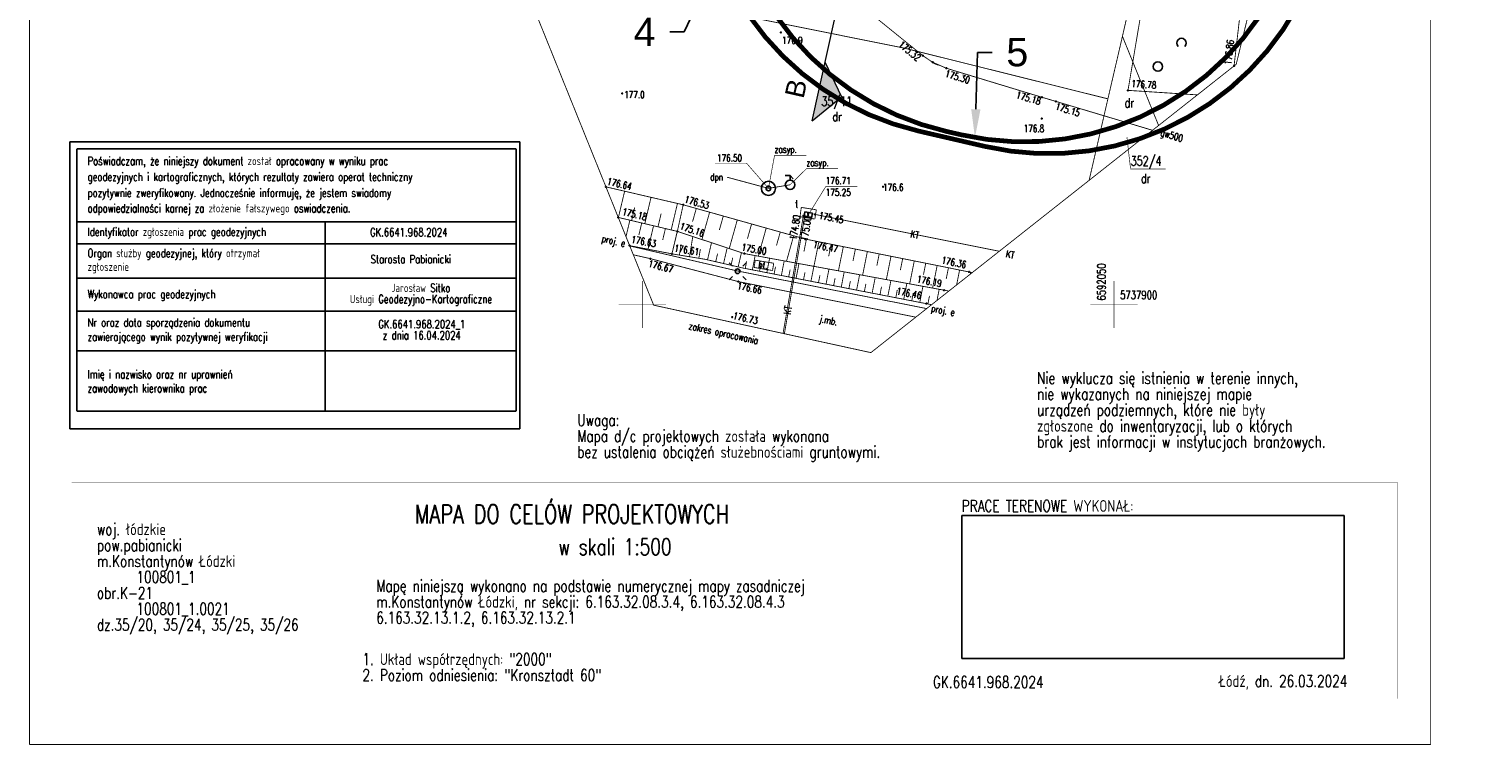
# Model space of a CAD drawing. Header units: metres. Extents: x 964 to 7125, y -212 to 9570.
# Tile 130 of 185: x 2239 to 2393, y 137 to 213. Entities that reach past the tile are written whole.
import ezdxf
from ezdxf import colors
from ezdxf.entities.mleader import LeaderData, LeaderLine
from ezdxf.enums import TextEntityAlignment as Align
from ezdxf.math import Vec2, Vec3

# ---------------------------------------------------------------- set-up
doc = ezdxf.new("R2010")
doc.units = ezdxf.units.M
doc.header["$XCLIPFRAME"] = 2
for name, pattern in [('1', [1.5, 1, -0.5]), ('1053', [2, 1.5, -0.5]), ('1081', [1.5, 1, -0.5]), ('1163', [2.5, 2, -0.5]), ('2217', [2, 1.5, -0.5]), ('2218', [1, 0.5, -0.5]), ('3820', [1.75, 1.25, -0.5]), ('CIĄGłA', [0]), ('DASH', [0.75, 0.5, -0.25]), ('HIDDEN', [0.375, 0.25, -0.125])]:
    doc.linetypes.add(name, pattern=pattern)
for name, color, linetype, lineweight in [('AGP1_OPISY', 7, 'Continuous', 13), ('LINIE PRZEKROJOWE', 7, 'Continuous', 9), ('PODKŁAD MAPA', 7, 'Continuous', 9)]:
    doc.layers.add(name, color=color, linetype=linetype, lineweight=lineweight)
for name, color, linetype in [('Dzialki', 7, 'Continuous'), ('GES_InneUrzadzeniaTowarzyszace', 7, 'Continuous'), ('GES_Rzedna', 7, 'Continuous'), ('GES_UrzadzeniaSiecElektroenerge', 7, 'Continuous'), ('Kontury', 7, 'Continuous'), ('Numery_dzialek', 7, 'Continuous'), ('Numery_uzytkow', 7, 'Continuous'), ('OT_Rzedna', 7, 'Continuous'), ('OT_Skarpa', 7, 'Continuous'), ('OT_ZagospodarowanieTerenu', 7, 'Continuous'), ('OTK_E_T_0', 7, 'Continuous'), ('OTK_E_T_3', 7, 'Continuous'), ('OTK_L_0', 7, 'Continuous'), ('OTK_L_4', 7, 'Continuous'), ('OTR_L_1', 7, 'Continuous'), ('OTR_T_0', 7, 'Continuous'), ('P_SUEP_L_0', 7, 'Continuous'), ('P_SUGP_L_0', 7, 'Continuous'), ('pieczatka', 7, 'Continuous'), ('RAMKA', 7, 'Continuous'), ('siatka_kwadratow', 7, 'Continuous'), ('skarpa', 7, 'Continuous'), ('SUGP_E_T_0', 7, 'Continuous'), ('SUGP_L_0', 7, 'Continuous'), ('SUGR_T_0', 7, 'Continuous'), ('SUL_E_T_0', 7, 'Continuous'), ('SUL_L_0', 7, 'Continuous'), ('SUNR_T_0', 7, 'Continuous'), ('SUP_L_1', 7, 'Continuous'), ('SUTR_T_0', 7, 'Continuous'), ('SUW_T_0', 7, 'Continuous'), ('SUW_T_3', 7, 'Continuous'), ('SUWP_L_0', 7, 'Continuous'), ('SUWR_T_0', 7, 'Continuous'), ('Uzytki', 7, 'Continuous'), ('wywiad', 7, 'Continuous'), ('zakres_poprawny', 7, 'Continuous'), ('ZP_strefy oddziaływania', 8, 'HIDDEN')]:
    doc.layers.add(name, color=color, linetype=linetype)
doc.styles.add('ARIAL', font='arial.ttf')
doc.styles.get("Standard").update_dxf_attribs({"font": 'arial.ttf'})
doc.styles.add('STYL_ARIAL', font='simplex', dxfattribs={"width": 0.75, "oblique": 0.1})
picture_1 = doc.add_image_def('image1.jpg', size_in_pixel=(1754, 2481))

# ---------------------------------------------------------------- blocks, each defined once
blk = doc.blocks.new('OTRS')
at = {"color": 0}
blk.add_circle((0, 0), 0.05, dxfattribs=at)
blk = doc.blocks.new('SUUS28')
at = {"color": 0}
for p, q in [((-0.5, 1), (0, 1)), ((0, 0.5), (0, 1)), ((0, 1), (0.35, 0.65))]:
    blk.add_line(p, q, dxfattribs=at)
blk.add_circle((0, 0), 0.5, dxfattribs=at)
blk = doc.blocks.new('OTZK1')
at = {"color": 0}
blk.add_circle((0.5, 0.5), 0.5, dxfattribs=at)
blk = doc.blocks.new('OTZK2')
at = {"color": 0}
blk.add_arc((0.5, 0.5), 0.5, 315, 225, dxfattribs=at)
blk = doc.blocks.new('OTRN')
at = {"color": 0}
blk.add_circle((0, 0), 0.05, dxfattribs=at)
blk = doc.blocks.new('SUEO')
at = {"color": 0}
for p, q in [((-0.9, 0.9), (-0.55, 0.55)), ((0.9, 0.9), (0.55, 0.55)), ((-0.9, -0.9), (-0.55, -0.55)), ((0.9, -0.9), (0.55, -0.55))]:
    blk.add_line(p, q, dxfattribs=at)
blk.add_circle((0, 0), 0.25, dxfattribs=at)
blk = doc.blocks.new('SURS')
at = {"color": 0}
blk.add_circle((0, 0), 0.05, dxfattribs=at)
blk = doc.blocks.new('SUPW2')
at = {"color": 0}
blk.add_lwpolyline([(-0.4, -0.25), (0.4, -0.25), (0.4, 0.25), (-0.4, 0.25)], close=True, dxfattribs=at)
blk = doc.blocks.new('SUUS13')
at = {"color": 0}
for radius in [0.75, 0.25]:
    blk.add_circle((0, 0), radius, dxfattribs=at)
blk = doc.blocks.new('RTPW02')
at = {"color": 0}
blk.add_circle((0, 0), 0.05, dxfattribs=at)
blk = doc.blocks.new('MDCP 20240606')
at = {"layer": 'Dzialki', "color": 251, "true_color": 0x636466, "const_width": 0.09}
for points in [[(6592050.89, 5737928.43), (6592053.22, 5737938.58)], [(6591994.38, 5737933.88), (6592027.8, 5737927.17)], [(6592049.35, 5737921.8), (6592050.89, 5737928.43)], [(6592054.7233, 5737918.975), (6592050.89, 5737928.43)], [(6592027.8, 5737927.17), (6592049.35, 5737921.8)], [(6592047.3594, 5737913.1611), (6592049.35, 5737921.8)]]:
    blk.add_lwpolyline(points, dxfattribs=at)
at = {"layer": 'GES_Rzedna', "color": 251, "true_color": 0x636466, "const_width": 0.065}
blk.add_lwpolyline([(6592017.5903, 5737909.4997), (6592019.449, 5737912.4986), (6592022.8037, 5737912.4986)], dxfattribs=at)
at = {"layer": 'Kontury', "color": 251, "linetype": '2217', "true_color": 0x636466, "const_width": 0.09}
for points in [[(6592052.34, 5737934.78), (6592050.89, 5737928.43)], [(6592050.89, 5737928.43), (6592054.7233, 5737918.975)]]:
    blk.add_lwpolyline(points, dxfattribs=at)
at = {"layer": 'Numery_dzialek', "color": 251, "true_color": 0x636466, "const_width": 0.065}
blk.add_lwpolyline([(6592051.3655, 5737917.7361), (6592051.7536, 5737914.3591), (6592055.4678, 5737914.3591)], dxfattribs=at)
at = {"layer": 'OT_Skarpa', "color": 251, "linetype": '3820', "true_color": 0x636466, "const_width": 0.09}
for points in [[(6592004.34, 5737910.57), (6591996.15, 5737912.47), (6591997.46, 5737909.23), (6592003.72, 5737907.75), (6592004.34, 5737910.57)], [(6591997.46, 5737909.23), (6591998.66, 5737906.24), (6592003.15, 5737905.37), (6592003.72, 5737907.75), (6591997.46, 5737909.23)]]:
    blk.add_lwpolyline(points, dxfattribs=at)
at = {"layer": 'OT_Skarpa', "color": 251, "true_color": 0x636466, "const_width": 0.09}
for points in [[(6591997.474, 5737909.2267), (6591998.1321, 5737912.0102)], [(6592000.2706, 5737908.5655), (6592000.9314, 5737911.3608)], [(6592003.0671, 5737907.9044), (6592003.7308, 5737910.7113)], [(6591998.6894, 5737908.9393), (6591998.2769, 5737907.1946)], [(6591998.8723, 5737908.8961), (6591999.202, 5737910.2908)], [(6592001.6688, 5737908.2349), (6592002, 5737909.6355)], [(6591999.9439, 5737908.6427), (6591999.6442, 5737907.3751)], [(6592001.1984, 5737908.3462), (6592000.6111, 5737905.8619)], [(6592002.4529, 5737908.0496), (6592002.1653, 5737906.833)], [(6592003.7075, 5737907.753), (6592003.1443, 5737905.3711)]]:
    blk.add_lwpolyline(points, dxfattribs=at)
at = {"layer": 'OT_ZagospodarowanieTerenu', "color": 251, "linetype": '1081', "true_color": 0x636466, "const_width": 0.09}
blk.add_lwpolyline([(6592073.7, 5737976.5), (6592072.08, 5737981.8), (6592052.48, 5737982.7), (6592038.83, 5737971.26), (6592034.15, 5737950.72), (6592037.44, 5737948.76), (6592037.82, 5737943.52), (6592053.99, 5737937.59), (6592051.48, 5737922.7), (6592058.84, 5737922.22), (6592062.72, 5737925.29), (6592063.65, 5737933.34), (6592066.33, 5737944.78), (6592065.09, 5737951.53), (6592063.33, 5737955.72), (6592065.93, 5737958.41), (6592070.87, 5737958), (6592072.22, 5737963.52), (6592071.8, 5737967.27), (6592073.7, 5737976.5)], dxfattribs=at)
at = {"layer": 'OTK_L_0', "color": 251, "linetype": '1053', "true_color": 0x636466, "const_width": 0.09}
for points in [[(6591999.0556, 5737905.2702), (6592000.8718, 5737904.8573)], [(6592000.8718, 5737904.8573), (6591999.0556, 5737905.2702)], [(6592010.1778, 5737902.4303), (6592000.8718, 5737904.8573)], [(6592028.9875, 5737898.6562), (6592010.1778, 5737902.4303)]]:
    blk.add_lwpolyline(points, dxfattribs=at)
at = {"layer": 'OTK_L_4', "color": 251, "linetype": '1053', "true_color": 0x636466, "const_width": 0.09}
for points in [[(6592011.9768, 5737904.6973), (6592011.8496, 5737903.9266)], [(6592013.9338, 5737904.3743), (6592011.9768, 5737904.6973)], [(6592013.8066, 5737903.6036), (6592013.9338, 5737904.3743)], [(6592011.8496, 5737903.9266), (6592013.8066, 5737903.6036)]]:
    blk.add_lwpolyline(points, dxfattribs=at)
at = {"layer": 'OTR_L_1', "color": 251, "linetype": '3820', "true_color": 0x636466, "const_width": 0.09}
for points in [[(6592004.3343, 5737910.5714), (6592004.3335, 5737910.5282)], [(6592017.2698, 5737906.9413), (6592004.3398, 5737910.5713)], [(6592005.7255, 5737910.1823), (6592005.3282, 5737908.7672)], [(6592008.5887, 5737909.3785), (6592008.1726, 5737907.8965)], [(6592003.72, 5737907.75), (6592010.8258, 5737905.3963)], [(6592003.72, 5737907.75), (6592010.8258, 5737905.3963)], [(6592011.5871, 5737908.5367), (6592011.1514, 5737906.9847)], [(6592014.6268, 5737907.6833), (6592014.2285, 5737906.2645)], [(6592003.932, 5737905.2397), (6592004.1174, 5737906.3703)], [(6592005.9998, 5737904.9007), (6592006.1628, 5737905.895)], [(6592017.4009, 5737906.915), (6592017.1372, 5737905.6015)], [(6592034.9775, 5737903.3853), (6592017.2698, 5737906.9413)], [(6592020.0167, 5737906.3897), (6592019.7574, 5737905.0984)], [(6592022.5884, 5737905.8732), (6592022.3335, 5737904.6037)], [(6592003.1478, 5737905.3683), (6592006.6978, 5737904.7863)], [(6592006.6978, 5737904.7863), (6592010.7248, 5737903.8563)], [(6592007.7861, 5737904.535), (6592007.9866, 5737905.4034)], [(6592009.4081, 5737904.1604), (6592009.5911, 5737904.9528)], [(6592010.8258, 5737905.3963), (6592032.495, 5737901.4253)], [(6592010.8258, 5737905.3963), (6592032.495, 5737901.4253)], [(6592010.9143, 5737903.8194), (6592011.0608, 5737904.5729)], [(6592012.4335, 5737903.5241), (6592012.5816, 5737904.2858)], [(6592025.1167, 5737905.3655), (6592024.8661, 5737904.1174)], [(6592027.6024, 5737904.8664), (6592027.3559, 5737903.6393)], [(6592030.0461, 5737904.3756), (6592029.8038, 5737903.1693)], [(6592010.7248, 5737903.8563), (6592030.6645, 5737899.9801)], [(6592013.9692, 5737903.2256), (6592014.1188, 5737903.9955)], [(6592015.5215, 5737902.9238), (6592015.6728, 5737903.7021)], [(6592017.0906, 5737902.6188), (6592017.2436, 5737903.4055)], [(6592018.6768, 5737902.3105), (6592018.8314, 5737903.1057)], [(6592020.2802, 5737901.9988), (6592020.4364, 5737902.8026)], [(6592032.4486, 5737903.8932), (6592032.2105, 5737902.7072)], [(6592033.6346, 5737903.655), (6592033.3173, 5737902.0745)], [(6592034.8106, 5737903.4189), (6592034.7712, 5737903.2224)], [(6592021.9009, 5737901.6837), (6592022.0589, 5737902.4963)], [(6592023.5393, 5737901.3652), (6592023.6989, 5737902.1866)], [(6592025.1954, 5737901.0433), (6592025.3568, 5737901.8736)], [(6592026.8694, 5737900.7179), (6592027.0326, 5737901.5572)], [(6592028.5617, 5737900.3889), (6592028.7266, 5737901.2373)], [(6592030.2722, 5737900.0564), (6592030.4389, 5737900.914)]]:
    blk.add_lwpolyline(points, dxfattribs=at)
at = {"layer": 'P_SUEP_L_0', "color": 251, "linetype": '1163', "true_color": 0x636466, "const_width": 0.09}
for points in [[(6592010.1457, 5737903.5426), (6591998.6773, 5737906.2079)], [(6592030.1418, 5737899.5675), (6592010.1457, 5737903.5426)]]:
    blk.add_lwpolyline(points, dxfattribs=at)
at = {"layer": 'P_SUGP_L_0', "color": 251, "true_color": 0x636466, "const_width": 0.09}
blk.add_lwpolyline([(6592031.3796, 5737925.3715), (6592031.0818, 5737925.4841), (6592030.8003, 5737925.633), (6592030.5397, 5737925.8159)], dxfattribs=at)
at = {"layer": 'pieczatka', "color": 6, "const_width": 0.175}
for points in [[(6591940.0759, 5737916.4866), (6591986.6475, 5737916.4866)], [(6591940.0759, 5737888.7035), (6591940.0759, 5737916.4866)], [(6591986.6475, 5737916.4866), (6591986.6475, 5737888.7035)], [(6591940.0759, 5737908.7794), (6591986.6475, 5737908.7794)], [(6591966.396, 5737908.7794), (6591966.396, 5737888.7035)], [(6591940.0759, 5737906.4361), (6591986.6475, 5737906.4361)], [(6591940.0759, 5737902.8042), (6591986.6475, 5737902.8042)], [(6591940.0759, 5737899.2997), (6591986.6475, 5737899.2997)], [(6591940.0759, 5737895.1042), (6591986.6475, 5737895.1042)], [(6591940.0759, 5737888.7035), (6591986.6475, 5737888.7035)]]:
    blk.add_lwpolyline(points, dxfattribs=at)
at = {"layer": 'RAMKA', "color": 7}
for points in [[(6591939.5218, 5737881.1303, -0.015, -0.015, 0), (6592080.0468, 5737881.1303, -0.015, -0.015, 0)], [(6591939.5218, 5737881.1303, -0.015, -0.015, 0), (6591939.5218, 5737858.2202, -0.015, -0.015, 0)], [(6591969.9526, 5737881.1303, -0.015, -0.015, 0), (6591969.9526, 5737858.2202, -0.015, -0.015, 0)], [(6592030.1152, 5737881.1303, -0.015, -0.015, 0), (6592030.1152, 5737858.2202, -0.015, -0.015, 0)], [(6592080.0468, 5737881.1303, -0.015, -0.015, 0), (6592080.0468, 5737858.2202, -0.015, -0.015, 0)], [(6591939.5218, 5737858.2202, -0.015, -0.015, 0), (6592080.0468, 5737858.2202, -0.015, -0.015, 0)]]:
    blk.add_lwpolyline(points, format="xyseb", dxfattribs=at)
at = {"layer": 'siatka_kwadratow', "color": 7, "const_width": 0.09}
for points in [[(6591935.06, 5738063.3595), (6591935.06, 5737853.3595)], [(6592083.56, 5737853.3595), (6592083.56, 5738063.3595)], [(6591935.06, 5737853.3595), (6592083.56, 5737853.3595)]]:
    blk.add_lwpolyline(points, dxfattribs=at)
at = {"layer": 'siatka_kwadratow', "color": 251, "true_color": 0x636466, "const_width": 0.065}
for points in [[(6592000, 5737897.5), (6592000, 5737902.5)], [(6592050, 5737897.5), (6592050, 5737902.5)], [(6591997.5, 5737900), (6592002.5, 5737900)], [(6592047.5, 5737900), (6592052.5, 5737900)]]:
    blk.add_lwpolyline(points, dxfattribs=at)
at = {"layer": 'skarpa', "color": 251, "true_color": 0x636466, "const_width": 0.09}
for points in [[(6592007.1406, 5737909.785), (6592006.3275, 5737906.8888)], [(6592010.0706, 5737908.9624), (6592009.2191, 5737905.9294)], [(6592013.139, 5737908.101), (6592012.3037, 5737905.1255)], [(6592005.0055, 5737905.0637), (6592005.3574, 5737907.2106)], [(6592006.9177, 5737904.7355), (6592007.3376, 5737906.5537)], [(6592008.6156, 5737904.3434), (6592008.9988, 5737906.0025)], [(6592016.0456, 5737907.285), (6592015.2859, 5737904.579)], [(6592018.7144, 5737906.6512), (6592018.1913, 5737904.0465)], [(6592021.308, 5737906.1304), (6592020.7938, 5737903.5696)], [(6592010.165, 5737903.9856), (6592010.5147, 5737905.4995)], [(6592011.6719, 5737903.6722), (6592011.9664, 5737905.1873)], [(6592013.1993, 5737903.3753), (6592013.497, 5737904.9068)], [(6592014.7432, 5737903.0751), (6592015.0442, 5737904.6233)], [(6592016.3039, 5737902.7717), (6592016.6082, 5737904.3367)], [(6592023.8579, 5737905.6183), (6592023.3524, 5737903.1008)], [(6592026.3648, 5737905.1149), (6592025.8678, 5737902.6398)], [(6592028.8294, 5737904.62), (6592028.3408, 5737902.1866)], [(6592017.8816, 5737902.4651), (6592018.1891, 5737904.0469)], [(6592019.4763, 5737902.155), (6592019.7872, 5737903.7541)], [(6592021.0884, 5737901.8417), (6592021.4026, 5737903.4581)], [(6592022.7179, 5737901.5249), (6592023.0355, 5737903.1588)], [(6592024.3651, 5737901.2047), (6592024.6862, 5737902.8563)], [(6592031.2525, 5737904.1334), (6592030.7721, 5737901.7411)], [(6592026.0301, 5737900.881), (6592026.3547, 5737902.5506)], [(6592027.7133, 5737900.5538), (6592028.0413, 5737902.2415)], [(6592029.4146, 5737900.2231), (6592029.7463, 5737901.9291)], [(6592031.2407, 5737900.435), (6592031.4697, 5737901.6132)]]:
    blk.add_lwpolyline(points, dxfattribs=at)
at = {"layer": 'SUGP_L_0', "color": 251, "true_color": 0x636466, "const_width": 0.09}
for points in [[(6592029.732, 5737926.382), (6592020.402, 5737933.932)], [(6592030.789, 5737925.672), (6592029.732, 5737926.382)], [(6592032.244, 5737925.04), (6592030.789, 5737925.672)], [(6592042.36, 5737921.966), (6592032.244, 5737925.04)], [(6592043.835, 5737921.533), (6592042.36, 5737921.966)], [(6592054.0795, 5737918.4667), (6592043.835, 5737921.533)]]:
    blk.add_lwpolyline(points, dxfattribs=at)
at = {"layer": 'SUL_L_0', "color": 251, "true_color": 0x636466, "const_width": 0.09}
for points in [[(6592017.077, 5737909.405), (6592014.9232, 5737896.9336)], [(6592015.0632, 5737896.903), (6592017.22, 5737909.378)], [(6592018.304, 5737909.554), (6592037.8357, 5737905.6419)]]:
    blk.add_lwpolyline(points, dxfattribs=at)
at = {"layer": 'SUP_L_1', "color": 251, "true_color": 0x636466, "const_width": 0.09}
for points in [[(6592016.854, 5737910.293), (6592016.72, 5737909.306)], [(6592016.72, 5737909.306), (6592018.291, 5737909.057)], [(6592018.4469, 5737910.0405), (6592016.854, 5737910.293)], [(6592018.291, 5737909.057), (6592018.4469, 5737910.0405)]]:
    blk.add_lwpolyline(points, dxfattribs=at)
at = {"layer": 'SUWP_L_0', "color": 251, "true_color": 0x636466, "const_width": 0.09}
blk.add_lwpolyline([(6592015.661, 5737912.688), (6592013.374, 5737912.312), (6592008.9912, 5737913.4947)], dxfattribs=at)
at = {"layer": 'SUWR_T_0', "color": 251, "true_color": 0x636466, "const_width": 0.065}
blk.add_lwpolyline([(6592013.3742, 5737912.3118), (6592011.0484, 5737914.9839), (6592007.6937, 5737914.9839)], dxfattribs=at)
at = {"layer": 'Uzytki', "color": 251, "linetype": '2218', "true_color": 0x636466, "const_width": 0.09}
for points in [[(6592050.89, 5737928.43), (6592052.34, 5737934.78)], [(6592054.7233, 5737918.975), (6592050.89, 5737928.43)]]:
    blk.add_lwpolyline(points, dxfattribs=at)
at = {"layer": 'wywiad', "color": 251, "true_color": 0x636466, "const_width": 0.065}
for points in [[(6592013.374, 5737912.312), (6592014.0201, 5737915.7993), (6592017.3748, 5737915.7993)], [(6592015.661, 5737912.688), (6592017.3987, 5737914.3915), (6592020.7534, 5737914.3915)]]:
    blk.add_lwpolyline(points, dxfattribs=at)
at = {"layer": 'zakres_poprawny', "color": 251, "linetype": '1', "true_color": 0x636466, "const_width": 0.09}
for points in [[(6591998.3993, 5738028.4013), (6591996.46, 5738029.28), (6591966.31, 5738026.19), (6591956.75, 5738009.41), (6591972.57, 5737974.65), (6591989.76, 5737969.77), (6591982.85, 5737945.44), (6592001.21, 5737899.93), (6592024.23, 5737894.9), (6592058.8365, 5737922.2224)], [(6592058.8365, 5737922.2224), (6592062.95, 5737925.47), (6592076.74, 5737982.07), (6592077.79, 5737993.35), (6592067.13, 5738000.4), (6592016.74, 5738013.09), (6592007.01, 5738024.5), (6591998.3993, 5738028.4013)]]:
    blk.add_lwpolyline(points, dxfattribs=at)
at = {"layer": 'GES_InneUrzadzeniaTowarzyszace', "color": 251, "true_color": 0x636466, "rotation": 350.5576599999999}
blk.add_blockref('SUPW2', (6592017.5903, 5737909.4997), dxfattribs=at)
at = {"layer": 'GES_Rzedna', "color": 251, "true_color": 0x636466}
blk.add_blockref('SURS', (6592017.5903, 5737909.4997), dxfattribs=at)
at = {"layer": 'GES_UrzadzeniaSiecElektroenerge', "color": 251, "true_color": 0x636466}
blk.add_blockref('SUEO', (6592010.11, 5737903.52), dxfattribs=at)
at = {"layer": 'OT_Rzedna', "color": 251, "true_color": 0x636466}
for name, p in [('OTRN', (6592014.7, 5737928.84)), ('RTPW02', (6592062.7228, 5737925.2906)), ('RTPW02', (6592051.478, 5737922.703)), ('OTRN', (6591997.88, 5737922.38)), ('OTRN', (6592042.34, 5737919.7)), ('OTRS', (6591996.15, 5737912.47)), ('OTRN', (6592025.52, 5737912.49)), ('OTRS', (6592004.34, 5737910.57)), ('OTRS', (6591997.46, 5737909.23)), ('OTRS', (6592003.72, 5737907.75)), ('OTRS', (6591998.66, 5737906.24)), ('OTRS', (6592003.15, 5737905.37)), ('OTRS', (6592034.64, 5737903.45)), ('OTRS', (6592031.99, 5737901.52)), ('OTRS', (6592030.12, 5737900.09))]:
    blk.add_blockref(name, p, dxfattribs=at)
at = {"layer": 'OT_ZagospodarowanieTerenu', "color": 251, "true_color": 0x636466}
for name, p in [('OTZK2', (6592056.65, 5737927.22)), ('OTZK1', (6592054.15, 5737924.72))]:
    blk.add_blockref(name, p, dxfattribs=at)
at = {"layer": 'OTR_T_0', "color": 251, "true_color": 0x636466, "rotation": 345.99775}
for p in [(6592017.2698, 5737906.9413), (6592000.8718, 5737904.8573), (6592010.8258, 5737905.3963), (6592010.1778, 5737902.4303), (6592009.5378, 5737898.6593)]:
    blk.add_blockref('OTRS', p, dxfattribs=at)
at = {"layer": 'SUGR_T_0', "color": 251, "true_color": 0x636466}
for p in [(6592029.732, 5737926.382), (6592030.789, 5737925.672), (6592032.244, 5737925.04), (6592042.36, 5737921.966), (6592043.835, 5737921.533)]:
    blk.add_blockref('OTRS', p, dxfattribs=at)
at = {"layer": 'SUNR_T_0', "color": 251, "true_color": 0x636466}
for p in [(6592017.077, 5737909.405), (6592017.22, 5737909.378), (6592018.304, 5737909.554)]:
    blk.add_blockref('OTRS', p, dxfattribs=at)
at = {"layer": 'SUTR_T_0', "color": 251, "true_color": 0x636466}
blk.add_blockref('OTRS', (6592017.573, 5737909.675), dxfattribs=at)
at = {"layer": 'SUW_T_0', "color": 251, "true_color": 0x636466}
blk.add_blockref('SUUS28', (6592015.661, 5737912.688), dxfattribs=at)
at = {"layer": 'SUW_T_3', "color": 251, "true_color": 0x636466}
blk.add_blockref('SUUS13', (6592013.374, 5737912.312), dxfattribs=at)
at = {"layer": 'GES_InneUrzadzeniaTowarzyszace', "color": 251, "true_color": 0x636466, "style": 'STYL_ARIAL', "width": 0.75}
blk.add_text('t', height=0.75, dxfattribs=at).set_placement((6592016.2095, 5737910.074), align=Align.BOTTOM_LEFT)
at = {"layer": 'GES_Rzedna', "color": 251, "true_color": 0x636466, "style": 'STYL_ARIAL', "width": 0.75}
blk.add_text('176.71', height=0.75, dxfattribs=at).set_placement((6592019.449, 5737912.5403), align=Align.BOTTOM_LEFT)
at = {"layer": 'Numery_dzialek', "color": 251, "true_color": 0x636466, "style": 'STYL_ARIAL', "width": 0.75}
blk.add_text('35/11', height=1, dxfattribs=at).set_placement((6592018.9813, 5737922.0417), align=Align.TOP_LEFT)
blk.add_text('352/4', height=1, dxfattribs=at).set_placement((6592051.7536, 5737914.4147), align=Align.BOTTOM_LEFT)
at = {"layer": 'Numery_uzytkow', "color": 251, "true_color": 0x636466, "style": 'STYL_ARIAL', "width": 0.75}
for p in [(6592051.6201, 5737921.3815), (6592020.6566, 5737919.9202), (6592053.3627, 5737913.3558)]:
    blk.add_text('dr', height=1, dxfattribs=at).set_placement(p, align=Align.MIDDLE_CENTER)
at = {"layer": 'OT_Rzedna', "color": 251, "true_color": 0x636466, "style": 'STYL_ARIAL', "width": 0.75}
for s, p in [('176.9', (6592014.8247, 5737927.9974)), ('177.0', (6591998.0834, 5737922.2497)), ('176.8', (6592040.4252, 5737918.6568)), ('176.6', (6592025.52, 5737912.4275))]:
    blk.add_text(s, height=0.75, dxfattribs=at).set_placement(p, align=Align.MIDDLE_LEFT)
for s, rotation, p in [('176.86', 83.41, (6592061.6688, 5737925.4649)), ('176.78', 356.2686, (6592051.8573, 5737923.7903)), ('176.63', 349.034, (6591998.927, 5737907.2992)), ('176.61', 350.3851, (6592003.4646, 5737906.3743)), ('176.46', 348.556, (6592027.0483, 5737901.8249))]:
    blk.add_text(s, height=0.75, rotation=rotation, dxfattribs=at).set_placement(p, align=Align.TOP_LEFT)
for s, rotation, p in [('176.64', 346.562, (6591996.1597, 5737912.5105)), ('176.53', 344.2018, (6592004.3513, 5737910.6101)), ('175.18', 346.4154, (6591997.7617, 5737909.2921)), ('175.16', 341.4245, (6592003.8414, 5737907.7787)), ('176.36', 348.416, (6592031.6139, 5737904.1477)), ('176.19', 349.3446, (6592029.0049, 5737902.1136))]:
    blk.add_text(s, height=0.75, rotation=rotation, dxfattribs=at).set_placement(p, align=Align.BOTTOM_LEFT)
at = {"layer": 'OTK_E_T_0', "color": 251, "true_color": 0x636466, "style": 'STYL_ARIAL', "width": 0.75}
blk.add_text('j.mb.', height=0.75, rotation=348.6544, dxfattribs=at).set_placement((6592019.755, 5737898.3211), align=Align.MIDDLE_CENTER)
at = {"layer": 'OTK_E_T_3', "color": 251, "true_color": 0x636466, "style": 'STYL_ARIAL', "width": 0.75}
blk.add_text('bt.', height=0.75, rotation=352.747, dxfattribs=at).set_placement((6592012.7995, 5737904.2005), align=Align.MIDDLE_CENTER)
at = {"layer": 'OTR_T_0', "color": 251, "true_color": 0x636466, "style": 'STYL_ARIAL', "width": 0.75}
blk.add_text('175.00', height=0.75, rotation=349.6156, dxfattribs=at).set_placement((6592010.4456, 5737905.5078), align=Align.BOTTOM_LEFT)
for s, rotation, p in [('176.47', 348.6453, (6592018.195, 5737906.7488)), ('176.67', 345.3829, (6592000.7681, 5737904.7424)), ('176.66', 348.6544, (6592010.1409, 5737902.3875)), ('176.73', 347.6743, (6592009.726, 5737899.1965))]:
    blk.add_text(s, height=0.75, rotation=rotation, dxfattribs=at).set_placement(p, align=Align.TOP_LEFT)
at = {"layer": 'P_SUEP_L_0', "color": 251, "true_color": 0x636466, "style": 'STYL_ARIAL', "width": 0.75}
for rotation, p in [(346.9167, (6591995.8212, 5737907.3882)), (348.7564, (6592030.7144, 5737899.9955))]:
    blk.add_text('proj. e', height=0.75, rotation=rotation, dxfattribs=at).set_placement(p, align=Align.TOP_LEFT)
at = {"layer": 'pieczatka', "color": 1, "style": 'STYL_ARIAL', "width": 0.75}
for s, p in [('Poświadczam, że niniejszy dokument został opracowany w wyniku prac', (6591941.2159, 5737914.517)), ('geodezyjnych i kartograficznych, których rezultaty zawiera operat techniczny', (6591941.2159, 5737912.8349)), ('pozytywnie zweryfikowany. Jednocześnie informuję, że jestem swiadomy', (6591941.2159, 5737911.1367)), ('odpowiedzialności karnej za złożenie fałszywego oswiadczenia.', (6591941.2159, 5737909.4997)), ('Identyfikator zgłoszenia prac geodezyjnych', (6591941.2159, 5737907.0042)), ('Organ służby geodezyjnej, który otrzymał', (6591941.2159, 5737904.7504)), ('zgłoszenie', (6591941.2159, 5737903.2991)), ('Wykonawca prac geodezyjnych', (6591941.2159, 5737900.4031)), ('Nr oraz data sporządzenia dokumentu', (6591941.2159, 5737897.392)), ('zawierającego wynik pozytywnej weryfikacji', (6591941.2159, 5737895.8855)), ('Imię i nazwisko oraz nr uprawnień', (6591941.2159, 5737891.9004)), ('zawodowych kierownika prac', (6591941.2159, 5737890.418))]:
    blk.add_text(s, height=0.875, dxfattribs=at).set_placement(p, align=Align.BOTTOM_LEFT)
at = {"layer": 'pieczatka', "color": 5, "style": 'STYL_ARIAL', "width": 0.75}
for s, p in [('GK.6641.968.2024', (6591971.1486, 5737906.9624)), ('Starosta Pabianicki', (6591971.2079, 5737904.1075))]:
    blk.add_text(s, height=0.875, dxfattribs=at).set_placement(p, align=Align.BOTTOM_LEFT)
for s, p in [('Usługi Geodezyjno-Kartograficzne', (6591976.5482, 5737900.1428)), ('Jarosław Sitko', (6591976.5482, 5737901.324)), ('GK.6641.968.2024_1', (6591976.6395, 5737897.4788)), ('z dnia 16.04.2024', (6591976.6395, 5737896.2976))]:
    blk.add_text(s, height=0.875, dxfattribs=at).set_placement(p, align=Align.CENTER)
at = {"layer": 'RAMKA', "color": 7, "style": 'STYL_ARIAL', "width": 0.75}
for s, p in [('Nie wyklucza się istnienia w terenie innych,', (6592041.8461, 5737891.5807)), ('nie wykazanych na niniejszej mapie', (6592041.8461, 5737889.8932)), ('urządzeń podziemnych, które nie były', (6592041.8461, 5737888.2057)), ('Uwaga:', (6591993.1088, 5737887.1246)), ('zgłoszone do inwentaryzacji, lub o których', (6592041.8461, 5737886.5182)), ('Mapa d/c projektowych została wykonana', (6591993.1088, 5737885.4371)), ('brak jest informacji w instytucjach branżowych.', (6592041.8461, 5737884.8307)), ('bez ustalenia obciążeń służebnościami gruntowymi.', (6591993.1088, 5737883.7496)), ('woj. łódzkie', (6591942.2045, 5737875.5539)), ('pow.pabianicki', (6591942.2045, 5737873.8664)), ('m.Konstantynów Łódzki', (6591942.2045, 5737872.1789)), ('      100801_1', (6591942.2045, 5737870.4914)), ('Mapę niniejszą wykonano na podstawie numerycznej mapy zasadniczej', (6591971.8063, 5737869.5529)), ('obr.K-21', (6591942.2045, 5737868.8039)), ('m.Konstantynów Łódzki, nr sekcji: 6.163.32.08.3.4, 6.163.32.08.4.3', (6591971.8063, 5737867.8654)), ('      100801_1.0021', (6591942.2045, 5737867.1164)), ('6.163.32.13.1.2, 6.163.32.13.2.1', (6591971.8063, 5737866.1779)), ('dz.35/20, 35/24, 35/25, 35/26', (6591942.2045, 5737865.4289)), ('1. Układ współrzędnych: "2000"', (6591970.3453, 5737861.7802)), ('2. Poziom odniesienia: "Kronsztadt 60"', (6591970.3453, 5737860.0927))]:
    blk.add_text(s, height=1.25, dxfattribs=at).set_placement(p)
for s, height, p in [('MAPA DO CELÓW PROJEKTOWYCH', 2, (6591975.8921, 5737876.1806)), ('PRACE TERENOWE WYKONAŁ:', 1.25, (6592033.8587, 5737877.6502)), ('w skali 1:500', 1.75, (6591991.1189, 5737872.9173)), ('GK.6641.968.2024', 1.25, (6592030.8009, 5737858.9751)), ('Łódź, dn. 26.03.2024', 1.25, (6592061.1342, 5737859.0823))]:
    blk.add_text(s, height=height, dxfattribs=at).set_placement(p, align=Align.BOTTOM_LEFT)
at = {"layer": 'siatka_kwadratow', "color": 251, "true_color": 0x636466, "style": 'STYL_ARIAL', "width": 0.75}
blk.add_text('6592050', height=0.875, rotation=90, dxfattribs=at).set_placement((6592049.3635, 5737900.4215), align=Align.BOTTOM_LEFT)
blk.add_text('5737900', height=0.875, dxfattribs=at).set_placement((6592050.6434, 5737900.3148), align=Align.BOTTOM_LEFT)
at = {"layer": 'SUGP_E_T_0', "color": 251, "true_color": 0x636466, "style": 'STYL_ARIAL', "width": 0.75}
blk.add_text('gw500', height=0.75, rotation=343.3369, dxfattribs=at).set_placement((6592056.1259, 5737917.9234), align=Align.MIDDLE_CENTER)
at = {"layer": 'SUGR_T_0', "color": 251, "true_color": 0x636466, "style": 'STYL_ARIAL', "width": 0.75}
for s, rotation, p in [('175.32', 321.218, (6592029.3728, 5737926.0428)), ('175.18', 343.892, (6592042.2172, 5737921.5064))]:
    blk.add_text(s, height=0.75, rotation=rotation, dxfattribs=at).set_placement(p, align=Align.MIDDLE_RIGHT)
for s, rotation, p in [('175.30', 343.639, (6592032.1476, 5737924.5043)), ('175.15', 343.39, (6592043.8215, 5737921.0226))]:
    blk.add_text(s, height=0.75, rotation=rotation, dxfattribs=at).set_placement(p, align=Align.MIDDLE_LEFT)
at = {"layer": 'SUL_E_T_0', "color": 251, "true_color": 0x636466, "style": 'STYL_ARIAL', "width": 0.75}
for rotation, p in [(348.674, (6592028.8743, 5737907.4159)), (348.674, (6592038.9938, 5737905.3017)), (80.074, (6592015.4318, 5737899.4136))]:
    blk.add_text('KT', height=0.75, rotation=rotation, dxfattribs=at).set_placement(p, align=Align.MIDDLE_CENTER)
at = {"layer": 'SUNR_T_0', "color": 251, "true_color": 0x636466, "style": 'STYL_ARIAL', "width": 0.75}
blk.add_text('174.80', height=0.75, rotation=81.013, dxfattribs=at).set_placement((6592016.9839, 5737909.3824), align=Align.BOTTOM_RIGHT)
blk.add_text('175.00', height=0.75, rotation=80.578, dxfattribs=at).set_placement((6592017.2031, 5737909.4399), align=Align.TOP_RIGHT)
blk.add_text('175.45', height=0.75, rotation=348.615, dxfattribs=at).set_placement((6592018.7282, 5737909.4729), align=Align.MIDDLE_LEFT)
at = {"layer": 'SUTR_T_0', "color": 251, "true_color": 0x636466, "style": 'STYL_ARIAL', "width": 0.75}
blk.add_text('175.25', height=0.75, dxfattribs=at).set_placement((6592019.4482, 5737912.2742), align=Align.TOP_LEFT)
at = {"layer": 'SUWP_L_0', "color": 251, "true_color": 0x636466, "style": 'STYL_ARIAL', "width": 0.75}
blk.add_text('dpn', height=0.75, dxfattribs=at).set_placement((6592007.8781, 5737913.5178), align=Align.MIDDLE_CENTER)
at = {"layer": 'SUWR_T_0', "color": 251, "true_color": 0x636466, "style": 'STYL_ARIAL', "width": 0.75}
blk.add_text('176.50', height=0.75, dxfattribs=at).set_placement((6592010.5743, 5737914.9173), align=Align.BOTTOM_RIGHT)
at = {"layer": 'wywiad', "color": 251, "true_color": 0x636466, "style": 'STYL_ARIAL', "width": 0.75}
for p in [(6592014.0201, 5737915.841), (6592017.3987, 5737914.4332)]:
    blk.add_text('zasyp.', height=0.75, dxfattribs=at).set_placement(p, align=Align.BOTTOM_LEFT)
at = {"layer": 'zakres_poprawny', "color": 251, "true_color": 0x636466, "style": 'STYL_ARIAL', "width": 0.75}
blk.add_text('zakres opracowania', height=0.75, rotation=347.6743, dxfattribs=at).set_placement((6592004.8337, 5737897.1729), align=Align.BOTTOM_LEFT)
blk = doc.blocks.new('PRZEKRÓJ TERENU OPIS PZT')
at = {"true_color": 0x636466}
h = blk.add_hatch(color=251, dxfattribs=at)
h.dxf.hatch_style = 1
h.paths.add_polyline_path([(2754.39, 31.61), (2751.91, 34.79), (2751.9, 28.45)])
h = blk.add_hatch(color=251, dxfattribs=at)
h.dxf.hatch_style = 1
h.paths.add_polyline_path([(2715.91, -22.07), (2712.74, -19.58), (2719.09, -19.58)])
h = blk.add_hatch(color=251, dxfattribs=at)
h.dxf.hatch_style = 1
h.paths.add_polyline_path([(2797.02, -21.78), (2793.85, -19.3), (2800.19, -19.3)])
h = blk.add_hatch(color=251, dxfattribs=at)
h.dxf.hatch_style = 1
h.paths.add_polyline_path([(2754.11, -69.64), (2751.64, -66.46), (2751.62, -72.81)])
at = {"color": 251, "true_color": 0x636466}
for points in [[(2751.91, 34.79), (2751.62, -72.81)], [(2751.91, 34.79), (2754.39, 31.61)], [(2751.9, 28.45), (2754.39, 31.61)], [(2712.74, -19.58), (2800.19, -19.3)], [(2712.74, -19.58), (2715.91, -22.07)], [(2719.09, -19.58), (2715.91, -22.07)], [(2793.85, -19.3), (2797.02, -21.78)], [(2800.19, -19.3), (2797.02, -21.78)], [(2751.64, -66.46), (2754.11, -69.64)], [(2751.62, -72.81), (2754.11, -69.64)]]:
    blk.add_lwpolyline(points, dxfattribs=at)
at = {"layer": 'AGP1_OPISY', "color": 251, "linetype": 'Continuous', "lineweight": 40, "true_color": 0x636466, "char_height": 2.05, "attachment_point": 1, "rotation": 269.8444, "style": 'ARIAL', "bg_fill": 3, "box_fill_scale": 1.5, "bg_fill_color": 256, "bg_fill_transparency": 0}
for insert in [(2749.97, 33.67), (2749.7, -67.59)]:
    blk.add_mtext('A', dxfattribs=dict(at, insert=insert))
at = {"layer": 'AGP1_OPISY', "color": 251, "linetype": 'Continuous', "lineweight": 40, "true_color": 0x636466, "char_height": 2.05, "attachment_point": 7, "style": 'ARIAL', "bg_fill": 3, "box_fill_scale": 1.5, "bg_fill_color": 256, "bg_fill_transparency": 0}
for insert in [(2795.86, -17.91), (2714.76, -18.19)]:
    blk.add_mtext('B', dxfattribs=dict(at, insert=insert))

msp = doc.modelspace()

# ---------------------------------------------------------------- block references
at = {"layer": 'PODKŁAD MAPA', "linetype": 'ByBlock'}
msp.add_blockref('MDCP 20240606', (-6589696.429, -5737716.265), dxfattribs=at)

# ---------------------------------------------------------------- pictures from other files: only their frames are drawn
at = {"linetype": 'ByBlock'}
image = msp.add_image(picture_1, insert=(2239.969, 135.824), size_in_units=(148.464, 210), dxfattribs=at)
image.set_boundary_path([(34.194, 1710.677), (597.622, 2070.122)])
image = msp.add_image(picture_1, insert=(2238.667, 137.095), size_in_units=(148.464, 210), dxfattribs=at)
image.set_boundary_path([(1166.315, 2193.523), (1645.152, 2372.83)])

# ---------------------------------------------------------------- next in the draw order: block references
at = {"layer": 'LINIE PRZEKROJOWE', "color": 18, "linetype": 'CIĄGłA', "lineweight": 5, "true_color": 0x000000, "rotation": 77.33843703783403}
msp.add_blockref('PRZEKRÓJ TERENU OPIS PZT', (1707.851, -2439.278), dxfattribs=at)

# ---------------------------------------------------------------- next in the draw order: linework, layer by layer
at = {"layer": 'ZP_strefy oddziaływania', "color": 1, "linetype": 'DASH', "lineweight": 9, "ltscale": 5, "transparency": 33554610, "const_width": 0.5, "elevation": 0}
msp.add_lwpolyline([(2346.827, 262.528), (2353.877, 260.897, -0.4142136), (2376.342, 224.906), (2375.891, 222.957, -0.4142136), (2339.901, 200.492), (2332.851, 202.124, -0.4142136), (2310.386, 238.114), (2310.837, 240.063, -0.4142136), (2346.827, 262.528)], format="xyb", dxfattribs=at)
at = {"layer": 'ZP_strefy oddziaływania', "color": 5, "linetype": 'DASH', "lineweight": 9, "ltscale": 5, "transparency": 33554610, "const_width": 0.5, "elevation": 0}
msp.add_lwpolyline([(2350.866, 260.857), (2349.306, 261.213, 0.4142136), (2313.383, 238.641), (2313.238, 238.007, 0.4142136), (2335.811, 202.083), (2337.371, 201.727, 0.4142136), (2373.294, 224.3), (2373.439, 224.933, 0.4142136)], format="xyb", close=True, dxfattribs=at)

# ---------------------------------------------------------------- next in the draw order: leaders
at = {"layer": 'ZP_strefy oddziaływania', "color": 1, "linetype": 'CIĄGłA', "lineweight": 9, "ltscale": 5, "transparency": 33554687}
ml = msp.add_multileader_mtext('Standard', dxfattribs=at)
ml.set_content('4', color=1)
ml.set_leader_properties()
ml.build(insert=Vec2(0, 0))
ml.multileader.update_dxf_attribs({"arrow_head_size": 3})
ctx = ml.context
ctx.base_point, ctx.char_height, ctx.arrow_head_size, ctx.landing_gap_size, ctx.plane_origin = Vec3(2301.413, 212.627), 3, 3, 1.5, Vec3(2293.091, 219.206)
ctx.text_align_type = 2
notes = []
notes.append((ctx, [(1, (1, 1, 0), (2308.028, 212.627), (-1, 0), 1.54, [(0, [(2311.68, 220.409)], 0, [])])]))
ctx.mtext.insert, ctx.mtext.alignment, ctx.mtext.flow_direction = Vec3(2304.988, 214.127), 3, 5
at = {"layer": 'ZP_strefy oddziaływania', "color": 5, "linetype": 'CIĄGłA', "lineweight": 9, "ltscale": 5, "transparency": 33554687}
ml = msp.add_multileader_mtext('Standard', dxfattribs=at)
ml.set_content('5', color=5)
ml.set_leader_properties()
ml.build(insert=Vec2(0, 0))
ml.multileader.update_dxf_attribs({"arrow_head_size": 3})
ctx = ml.context
ctx.base_point, ctx.char_height, ctx.arrow_head_size, ctx.landing_gap_size, ctx.plane_origin = Vec3(2340.652, 210.458, 0), 3, 3, 1.5, Vec3(2298.838, 221.588, 0)
notes.append((ctx, [(0, (1, 1, 0), (2339.113, 210.458, 0), (1, 0), 1.54, [(0, [(2338.832, 201.432, 0)], 0, [])])]))
ctx.mtext.insert, ctx.mtext.flow_direction = Vec3(2342.152, 211.983, 0), 5
for ctx, leaders in notes:
    for number, flags, end, landing, length, lines in leaders:
        leader = LeaderData()
        leader.index, (leader.has_last_leader_line, leader.has_dogleg_vector, leader.attachment_direction) = number, flags
        leader.last_leader_point, leader.dogleg_vector, leader.dogleg_length = Vec3(end), Vec3(landing), length
        for number, points, colour, breaks in lines:
            line = LeaderLine()
            line.index, line.vertices, line.color, line.breaks = number, Vec3.list(points), colors.encode_raw_color(colour), breaks
            leader.lines.append(line)
        ctx.leaders.append(leader)

doc.saveas('drawing.dxf')
